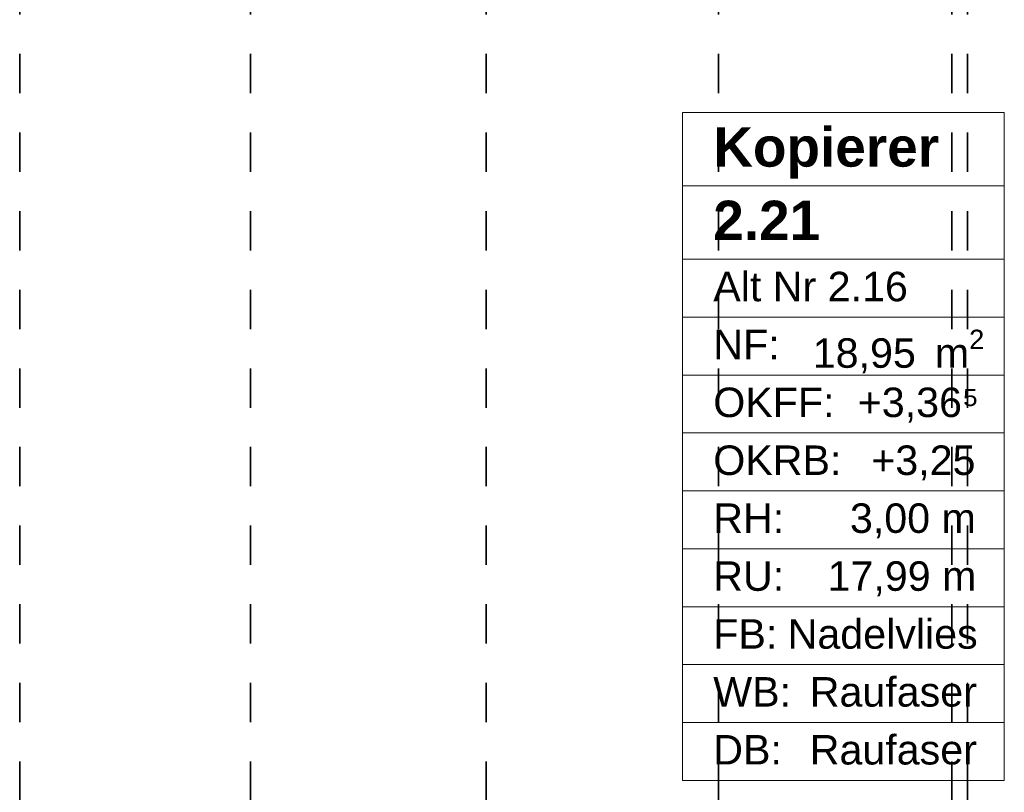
# Model space of a CAD drawing. Header units: metres. Extents: x -3.6 to 84.5, y -11 to 16.8.
# Tile 82 of 137: x 23 to 25.5, y 0.9 to 2.9. Entities that reach past the tile are written whole.
import ezdxf

# ---------------------------------------------------------------- set-up
doc = ezdxf.new("R2010")
doc.units = ezdxf.units.M
doc.header["$MEASUREMENT"] = 0
doc.linetypes.add('Achse', pattern=[0.2, 0.1, -0.05, 0, -0.05])
doc.layers.add('155 - Bemaßung_ Beschriftung.Ausbau - Deckenelemente', color=7, linetype='Continuous')
doc.layers.add('401 - Zone.Raum_ Raumbegrenzung_ Whg.', color=7, linetype='Continuous')
doc.styles.add('ERSTELLTER_STIL_1', font='txt')
doc.styles.add('ERSTELLTER_STIL_2', font='txt')

msp = doc.modelspace()

# ---------------------------------------------------------------- linework, layer by layer
at = {"layer": '155 - Bemaßung_ Beschriftung.Ausbau - Deckenelemente', "color": 7, "linetype": 'Achse', "lineweight": 35}
for p, q in [((23.025, 5.19), (23.025, 0.71)), ((23.612, 5.19), (23.612, 0.71)), ((24.211, 5.19), (24.211, 0.71)), ((24.802, 5.19), (24.802, 0.71)), ((25.396, 5.19), (25.396, 0.71)), ((25.436, 5.19), (25.436, 0.71))]:
    msp.add_line(p, q, dxfattribs=at)
at = {"layer": '401 - Zone.Raum_ Raumbegrenzung_ Whg.', "color": 7, "linetype": 'Continuous', "lineweight": 9}
for p, q in [((25.5292, 2.6408), (24.7104, 2.6408)), ((24.7104, 2.6408), (24.7104, 0.9417)), ((24.7104, 2.6408), (25.5292, 2.6408)), ((24.7104, 2.4542), (24.7104, 2.6408)), ((25.5292, 0.9417), (25.5292, 2.6408)), ((25.5292, 2.6408), (25.5292, 2.4542)), ((25.5292, 2.4542), (24.7104, 2.4542)), ((24.7104, 2.4542), (25.5292, 2.4542)), ((24.7104, 2.2676), (24.7104, 2.4542)), ((25.5292, 2.4542), (25.5292, 2.2676)), ((25.5292, 2.2676), (24.7104, 2.2676)), ((24.7104, 2.2676), (25.5292, 2.2676)), ((24.7104, 2.1203), (24.7104, 2.2676)), ((25.5292, 2.2676), (25.5292, 2.1203)), ((25.5292, 2.1203), (24.7104, 2.1203)), ((24.7104, 2.1203), (25.5292, 2.1203)), ((24.7104, 1.973), (24.7104, 2.1203)), ((25.5292, 2.1203), (25.5292, 1.973)), ((25.5292, 1.973), (24.7104, 1.973)), ((24.7104, 1.973), (25.5292, 1.973)), ((24.7104, 1.8256), (24.7104, 1.973)), ((25.5292, 1.973), (25.5292, 1.8256)), ((25.5292, 1.8256), (24.7104, 1.8256)), ((24.7104, 1.8256), (25.5292, 1.8256)), ((24.7104, 1.6783), (24.7104, 1.8256)), ((25.5292, 1.8256), (25.5292, 1.6783)), ((25.5292, 1.6783), (24.7104, 1.6783)), ((24.7104, 1.6783), (25.5292, 1.6783)), ((24.7104, 1.531), (24.7104, 1.6783)), ((25.5292, 1.6783), (25.5292, 1.531)), ((25.5292, 1.531), (24.7104, 1.531)), ((24.7104, 1.531), (25.5292, 1.531)), ((24.7104, 1.3837), (24.7104, 1.531)), ((25.5292, 1.531), (25.5292, 1.3837)), ((25.5292, 1.3837), (24.7104, 1.3837)), ((24.7104, 1.3837), (25.5292, 1.3837)), ((24.7104, 1.2364), (24.7104, 1.3837)), ((25.5292, 1.3837), (25.5292, 1.2364)), ((25.5292, 1.2364), (24.7104, 1.2364)), ((24.7104, 1.2364), (25.5292, 1.2364)), ((24.7104, 1.089), (24.7104, 1.2364)), ((25.5292, 1.2364), (25.5292, 1.089)), ((25.5292, 1.089), (24.7104, 1.089)), ((24.7104, 1.089), (25.5292, 1.089)), ((24.7104, 0.9417), (24.7104, 1.089)), ((25.5292, 1.089), (25.5292, 0.9417)), ((24.7104, 0.9417), (25.5292, 0.9417)), ((25.5292, 0.9417), (24.7104, 0.9417))]:
    msp.add_line(p, q, dxfattribs=at)

# ---------------------------------------------------------------- texts
at = {"layer": '401 - Zone.Raum_ Raumbegrenzung_ Whg.', "color": 7, "lineweight": 9, "attachment_point": 1}
for s, insert, char_height, style in [('\\A1;{\\pqj;\\pt0;\\fArial|b1|i0|c0|p38;Kopierer}', (24.789, 2.6032), 0.1, 'ERSTELLTER_STIL_1'), ('\\A1;{\\pqj;\\pt0;\\fArial|b1|i0|c0|p38;}', (25.4507, 2.6261), 0.1, 'ERSTELLTER_STIL_1'), ('\\A1;{\\pqj;\\pt0;\\fArial|b1|i0|c0|p38;}', (25.4507, 2.4395), 0.1, 'ERSTELLTER_STIL_1'), ('\\A1;{\\pql;\\pt0;\\fArial|b1|i0|c0|p38;2.21}', (24.789, 2.4166), 0.1, 'ERSTELLTER_STIL_1'), ('\\A1;{\\pqj;\\pt0;\\fArial|b0|i0|c0|p38;Alt Nr 2.16}', (24.789, 2.2357), 0.075, 'ERSTELLTER_STIL_2'), ('\\A1;{\\pqj;\\pt0;\\fArial|b0|i0|c0|p38;}', (25.4507, 2.2529), 0.075, 'ERSTELLTER_STIL_2'), ('\\A1;{\\pqj;\\pt0;\\fArial|b0|i0|c0|p38;NF: }', (24.789, 2.0884), 0.075, 'ERSTELLTER_STIL_2'), ('\\A1;{\\pql;\\pt0,0.05;\\fArial|b0|i0|c0|p38;18,95\\fArial|b0|i0|c0|p38;\\A1{\\H.66x;\\S^  ;}\\fArial|b0|i0|c0|p38; m\\fArial|b0|i0|c0|p38;\\A1{\\H.66x;\\S2^  ;}}', (25.0421, 2.0884), 0.075, 'ERSTELLTER_STIL_2'), ('\\A1;{\\pqj;\\pt0;\\fArial|b0|i0|c0|p38;+3,36⁵}', (25.1565, 1.9411), 0.075, 'ERSTELLTER_STIL_2'), ('\\A1;{\\pqj;\\pt0;\\fArial|b0|i0|c0|p38;OKFF: }', (24.789, 1.9411), 0.075, 'ERSTELLTER_STIL_2'), ('\\A1;{\\pqj;\\pt0;\\fArial|b0|i0|c0|p38;OKRB: }', (24.789, 1.7938), 0.075, 'ERSTELLTER_STIL_2'), ('\\A1;{\\pqj;\\pt0;\\fArial|b0|i0|c0|p38;+3,25}', (25.1908, 1.7938), 0.075, 'ERSTELLTER_STIL_2'), ('\\A1;{\\pqj;\\pt0;\\fArial|b0|i0|c0|p38;RH: }', (24.789, 1.6464), 0.075, 'ERSTELLTER_STIL_2'), ('\\A1;{\\pqj;\\pt0;\\fArial|b0|i0|c0|p38;3,00 m}', (25.1366, 1.6464), 0.075, 'ERSTELLTER_STIL_2'), ('\\A1;{\\pqj;\\pt0;\\fArial|b0|i0|c0|p38;RU: }', (24.789, 1.4991), 0.075, 'ERSTELLTER_STIL_2'), ('\\A1;{\\pqj;\\pt0;\\fArial|b0|i0|c0|p38;17,99 m}', (25.0797, 1.4991), 0.075, 'ERSTELLTER_STIL_2'), ('\\A1;{\\pqj;\\pt0;\\fArial|b0|i0|c0|p38;Nadelvlies}', (24.9782, 1.3518), 0.075, 'ERSTELLTER_STIL_2'), ('\\A1;{\\pqj;\\pt0;\\fArial|b0|i0|c0|p38;FB: }', (24.789, 1.3518), 0.075, 'ERSTELLTER_STIL_2'), ('\\A1;{\\pqj;\\pt0;\\fArial|b0|i0|c0|p38;WB: }', (24.789, 1.2045), 0.075, 'ERSTELLTER_STIL_2'), ('\\A1;{\\pqj;\\pt0;\\fArial|b0|i0|c0|p38;Raufaser}', (25.0344, 1.2045), 0.075, 'ERSTELLTER_STIL_2'), ('\\A1;{\\pqj;\\pt0;\\fArial|b0|i0|c0|p38;DB: }', (24.789, 1.0572), 0.075, 'ERSTELLTER_STIL_2'), ('\\A1;{\\pqj;\\pt0;\\fArial|b0|i0|c0|p38;Raufaser}', (25.0344, 1.0572), 0.075, 'ERSTELLTER_STIL_2')]:
    msp.add_mtext(s, dxfattribs=dict(at, insert=insert, char_height=char_height, style=style))

doc.saveas('drawing.dxf')
